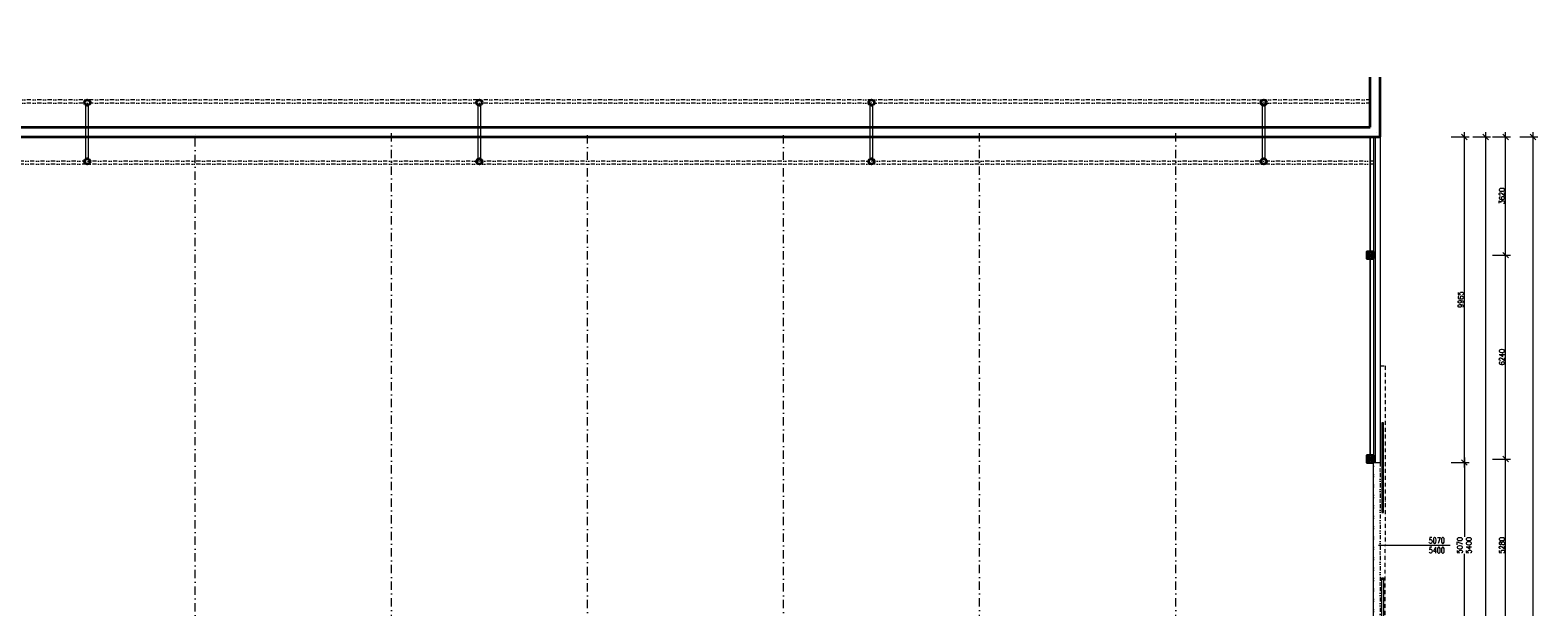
# Model space of a CAD drawing. Header units: millimetres. Extents: x -485339 to 350584, y -1189934 to 0.
# Tile 113 of 178: x -84934 to -38799, y -1007306 to -989655. Entities that reach past the tile are written whole.
import ezdxf

# ---------------------------------------------------------------- set-up
doc = ezdxf.new("R2010")
doc.units = ezdxf.units.MM
doc.header["$LTSCALE"] = 10
for name, pattern in [('ACAD_ISO12W100', [21, 12, -3, 0, -3, 0, -3]), ('DASHDOT', [25.4, 12.7, -6.35, 0, -6.35]), ('DĚLICÍ2', [15.875, 6.35, -3.175, 0, -3.175, 0, -3.175])]:
    doc.linetypes.add(name, pattern=pattern)
doc.layers.get('Defpoints').update_dxf_attribs({"color": 201})
for name, color, linetype, lineweight in [('St__otvory_dveře', 40, 'Continuous', 18), ('St_kóty', 132, 'Continuous', 18), ('St_lehký obvodový plášť', 152, 'Continuous', 18), ('St_popis_otvory', 40, 'Continuous', 18), ('St_sloupy_konstrukce haly', 5, 'Continuous', 35), ('St_sloupy_opláštění_půdorys', 25, 'Continuous', 35), ('St_čáry_nad', 250, 'DĚLICÍ2', 18), ('St_čáry_obrys', 5, 'Continuous', 35), ('St_čáry_osy', 250, 'DASHDOT', 18), ('St_čáry_plné', 250, 'Continuous', 18)]:
    doc.layers.add(name, color=color, linetype=linetype, lineweight=lineweight)
doc.layers.add('St_plocha_místn', color=140, linetype='Continuous', lineweight=18, plot=False)
doc.styles.get("Standard").update_dxf_attribs({"font": 'simplex.shx', "width": 0.8})
doc.dimstyles.new('stavebníM100', dxfattribs={"dimtxt": 165, "dimasz": 170, "dimexe": 150, "dimexo": 100, "dimgap": 30, "dimtad": 1, "dimdec": 0, "dimtxsty": 'Standard', "dimblk": 'OBLIQUE', "dimcen": -2.5, "dimdle": 150, "dimclrd": 256, "dimclre": 256, "dimclrt": 256, "dimadec": 4, "dimazin": 0, "dimtfac": 1, "dimtdec": 0, "dimtmove": 2, "dimatfit": 3, "dimldrblk": 'OBLIQUE', "dimfxl": 400, "dimfxlon": 1, "dimlwd": -1, "dimlwe": -1, "dimarcsym": 0})

# ---------------------------------------------------------------- blocks, each defined once
blk = doc.blocks.new('G$CD8A98CDB')
at = {"layer": 'St_sloupy_konstrukce haly', "color": 250, "lineweight": 18, "ltscale": 2}
for points in [[(-825, 0), (825, 0)], [(-825, -80), (825, -80)]]:
    blk.add_lwpolyline(points, dxfattribs=at)
at = {"layer": 'St_sloupy_konstrukce haly', "ltscale": 2}
for centre in [(-900, -40), (900, -40)]:
    blk.add_circle(centre, 85, dxfattribs=at)
blk = doc.blocks.new('G$C0F2906C7')
at = {"layer": 'St_sloupy_opláštění_půdorys', "ltscale": 2}
blk.add_lwpolyline([(-105, -105), (105, -105), (105, 105), (-105, 105)], close=True, dxfattribs=at)
for points in [[(-105, 105), (105, -105)], [(105, 105), (-105, -105)]]:
    blk.add_lwpolyline(points, dxfattribs=at)
blk = doc.blocks.new('G$C0EBC1439')
at = {"layer": 'St__otvory_dveře', "color": 0, "linetype": 'ACAD_ISO12W100'}
for points in [[(0, 5490), (150, 5490), (150, 0)], [(0, -5490), (150, -5490), (150, 0)]]:
    blk.add_lwpolyline(points, dxfattribs=at)
at = {"layer": 'St__otvory_dveře', "color": 0}
for points in [[(50, 1000), (100, 1000), (100, 3750), (50, 3750)], [(50, 3700), (100, 3700), (100, 3750), (50, 3750)], [(50, 1000), (100, 1000), (100, 1050), (50, 1050)], [(50, -1000), (100, -1000), (100, -3750), (50, -3750)], [(50, -1000), (100, -1000), (100, -1050), (50, -1050)], [(50, -3700), (100, -3700), (100, -3750), (50, -3750)]]:
    blk.add_lwpolyline(points, close=True, dxfattribs=at)
blk = doc.blocks.new('_OBLIQUE')
at = {"color": 0, "linetype": 'ByBlock'}
blk.add_line((-0.5, -0.5), (0.5, 0.5), dxfattribs=at)
blk = doc.blocks.new('*D5768')
at = {"layer": 'Defpoints', "color": 0}
for p in [(-43625, -1002888), (-41047, -1002888), (-43625, -1007958)]:
    blk.add_point(p, dxfattribs=at)
at = {"layer": 'St_kóty'}
for p, q in [((-41447, -1002888), (-40897, -1002888)), ((-41047, -1002738), (-41047, -1005160)), ((-41047, -1008108), (-41047, -1005685)), ((-41447, -1007958), (-40897, -1007958))]:
    blk.add_line(p, q, dxfattribs=at)
at = {"layer": 'St_kóty', "linetype": 'ByBlock', "xscale": 170, "yscale": 170, "zscale": 170}
for p, rotation in [((-41047, -1002888), 90), ((-41047, -1007958), 270)]:
    blk.add_blockref('_OBLIQUE', p, dxfattribs=dict(at, rotation=rotation))
at = {"layer": 'St_kóty', "insert": (-41047, -1005423), "char_height": 165, "attachment_point": 5, "rotation": 90}
blk.add_mtext('5070\\P5400', dxfattribs=at)
blk = doc.blocks.new('*D5769')
at = {"layer": 'Defpoints', "color": 0}
for p in [(-43625, -992923), (-41047, -992923), (-43625, -1002888)]:
    blk.add_point(p, dxfattribs=at)
at = {"layer": 'St_kóty'}
for p, q in [((-41047, -1003038), (-41047, -992773)), ((-41447, -992923), (-40897, -992923)), ((-41447, -1002888), (-40897, -1002888))]:
    blk.add_line(p, q, dxfattribs=at)
at = {"layer": 'St_kóty', "linetype": 'ByBlock', "xscale": 170, "yscale": 170, "zscale": 170}
for p, rotation in [((-41047, -992923), 90), ((-41047, -1002888), 270)]:
    blk.add_blockref('_OBLIQUE', p, dxfattribs=dict(at, rotation=rotation))
at = {"layer": 'St_kóty', "insert": (-41159, -997905), "char_height": 165, "attachment_point": 5, "rotation": 90}
blk.add_mtext('9965', dxfattribs=at)
blk = doc.blocks.new('*D5771')
at = {"layer": 'Defpoints', "color": 0}
for p in [(-43625, -992923), (-40393, -992923), (-59739, -1042046)]:
    blk.add_point(p, dxfattribs=at)
at = {"layer": 'St_kóty'}
for p, q in [((-40393, -1042196), (-40393, -992773)), ((-40793, -992923), (-40243, -992923)), ((-40793, -1042046), (-40243, -1042046))]:
    blk.add_line(p, q, dxfattribs=at)
at = {"layer": 'St_kóty', "linetype": 'ByBlock', "xscale": 170, "yscale": 170, "zscale": 170}
for p, rotation in [((-40393, -992923), 90), ((-40393, -1042046), 270)]:
    blk.add_blockref('_OBLIQUE', p, dxfattribs=dict(at, rotation=rotation))
at = {"layer": 'St_kóty', "insert": (-40506, -1017484), "char_height": 165, "attachment_point": 5, "rotation": 90}
blk.add_mtext('49123', dxfattribs=at)
blk = doc.blocks.new('*D5780')
at = {"layer": 'Defpoints', "color": 0}
for p in [(-43930, -1002783), (-39785, -1002783), (-43930, -1008063)]:
    blk.add_point(p, dxfattribs=at)
at = {"layer": 'St_kóty'}
for p, q in [((-40185, -1002783), (-39635, -1002783)), ((-39785, -1008213), (-39785, -1002633)), ((-40185, -1008063), (-39635, -1008063))]:
    blk.add_line(p, q, dxfattribs=at)
at = {"layer": 'St_kóty', "linetype": 'ByBlock', "xscale": 170, "yscale": 170, "zscale": 170}
for p, rotation in [((-39785, -1002783), 90), ((-39785, -1008063), 270)]:
    blk.add_blockref('_OBLIQUE', p, dxfattribs=dict(at, rotation=rotation))
at = {"layer": 'St_kóty', "insert": (-39898, -1005423), "char_height": 165, "attachment_point": 5, "rotation": 90}
blk.add_mtext('5280', dxfattribs=at)
blk = doc.blocks.new('*D5781')
at = {"layer": 'Defpoints', "color": 0}
for p in [(-43930, -996543), (-39785, -996543), (-43930, -1002783)]:
    blk.add_point(p, dxfattribs=at)
at = {"layer": 'St_kóty'}
for p, q in [((-39785, -1002933), (-39785, -996393)), ((-40185, -996543), (-39635, -996543)), ((-40185, -1002783), (-39635, -1002783))]:
    blk.add_line(p, q, dxfattribs=at)
at = {"layer": 'St_kóty', "linetype": 'ByBlock', "xscale": 170, "yscale": 170, "zscale": 170}
for p, rotation in [((-39785, -996543), 90), ((-39785, -1002783), 270)]:
    blk.add_blockref('_OBLIQUE', p, dxfattribs=dict(at, rotation=rotation))
at = {"layer": 'St_kóty', "insert": (-39898, -999663), "char_height": 165, "attachment_point": 5, "rotation": 90}
blk.add_mtext('6240', dxfattribs=at)
blk = doc.blocks.new('*D5782')
at = {"layer": 'Defpoints', "color": 0}
for p in [(-43625, -992923), (-39785, -992923), (-43930, -996543)]:
    blk.add_point(p, dxfattribs=at)
at = {"layer": 'St_kóty'}
for p, q in [((-39785, -996693), (-39785, -992773)), ((-40185, -992923), (-39635, -992923)), ((-40185, -996543), (-39635, -996543))]:
    blk.add_line(p, q, dxfattribs=at)
at = {"layer": 'St_kóty', "linetype": 'ByBlock', "xscale": 170, "yscale": 170, "zscale": 170}
for p, rotation in [((-39785, -992923), 90), ((-39785, -996543), 270)]:
    blk.add_blockref('_OBLIQUE', p, dxfattribs=dict(at, rotation=rotation))
at = {"layer": 'St_kóty', "insert": (-39898, -994733), "char_height": 165, "attachment_point": 5, "rotation": 90}
blk.add_mtext('3620', dxfattribs=at)
blk = doc.blocks.new('*D5783')
at = {"layer": 'Defpoints', "color": 0}
for p in [(-43625, -992923), (-59725, -1060478), (-38949, -1060478)]:
    blk.add_point(p, dxfattribs=at)
at = {"layer": 'St_kóty'}
for p, q in [((-38949, -992773), (-38949, -1060628)), ((-39349, -992923), (-38799, -992923)), ((-39349, -1060478), (-38799, -1060478))]:
    blk.add_line(p, q, dxfattribs=at)
at = {"layer": 'St_kóty', "linetype": 'ByBlock', "xscale": 170, "yscale": 170, "zscale": 170}
for p, rotation in [((-38949, -992923), 90), ((-38949, -1060478), 270)]:
    blk.add_blockref('_OBLIQUE', p, dxfattribs=dict(at, rotation=rotation))
at = {"layer": 'St_kóty', "insert": (-39061, -1026700), "char_height": 165, "attachment_point": 5, "rotation": 90}
blk.add_mtext('67555', dxfattribs=at)
blk = doc.blocks.new('*D7830')
at = {"layer": 'Defpoints', "color": 0}
for p in [(-70505, 0), (-71855, -1049224), (-70505, -1049224)]:
    blk.add_point(p, dxfattribs=at)
at = {"layer": 'St_kóty'}
for p, q in [((-71855, -1049124), (-71855, -1049074)), ((-70505, -1048824), (-70505, -1049374)), ((-72005, -1049224), (-70355, -1049224))]:
    blk.add_line(p, q, dxfattribs=at)
at = {"layer": 'St_kóty', "linetype": 'ByBlock', "xscale": 170, "yscale": 170, "zscale": 170, "rotation": 180}
blk.add_blockref('_OBLIQUE', (-71855, -1049224), dxfattribs=at)
at = {"layer": 'St_kóty', "linetype": 'ByBlock', "xscale": 170, "yscale": 170, "zscale": 170}
blk.add_blockref('_OBLIQUE', (-70505, -1049224), dxfattribs=at)
at = {"layer": 'St_kóty', "insert": (-71180, -1049112), "char_height": 165, "attachment_point": 5}
blk.add_mtext('1350', dxfattribs=at)

msp = doc.modelspace()

# ---------------------------------------------------------------- linework, layer by layer
at = {"layer": 'St_lehký obvodový plášť', "ltscale": 2}
for points in [[(-43825.2, -992922.8), (-43825.2, -1002887.6)], [(-43775.2, -992922.8), (-43775.2, -1002887.6)]]:
    msp.add_lwpolyline(points, dxfattribs=at)
at = {"layer": 'St_plocha_místn'}
msp.add_lwpolyline([(-43825.2, -1007957.6), (-43825.2, -1002887.6), (-44035.2, -1002887.6), (-44035.2, -1002677.6), (-43925.2, -1002677.6), (-43925.2, -996647.6), (-44035.2, -996647.6), (-44035.2, -996437.6), (-43925.2, -996437.6), (-43925.2, -992922.8), (-140154.9, -992922.8)], dxfattribs=at)
at = {"layer": 'St_popis_otvory'}
msp.add_lwpolyline([(-43675.2, -1005422.6), (-41484.6, -1005422.6)], dxfattribs=at)
at = {"layer": 'St_čáry_nad', "ltscale": 2}
for points in [[(-43925.2, -991788.1), (-139882.7, -991788.1)], [(-43925.2, -991888.1), (-139882.7, -991888.1)], [(-43825.2, -993660.1), (-139882.7, -993660.1)], [(-43825.2, -993760.1), (-139882.7, -993760.1)], [(-43825.2, -1007957.6), (-43825.2, -1002887.6)], [(-43625.1, -1002887.6), (-43625.2, -1007957.6)]]:
    msp.add_lwpolyline(points, dxfattribs=at)
at = {"layer": 'St_čáry_obrys', "ltscale": 2}
for points in [[(-43925.2, -992622.8), (-43925.2, -991098.6)], [(-43625.2, -992922.8), (-43625.2, -991098.6)], [(-140154.9, -992622.8), (-43925.2, -992622.8)], [(-140454.9, -992922.8), (-43625.2, -992922.8)]]:
    msp.add_lwpolyline(points, dxfattribs=at)
at = {"layer": 'St_čáry_osy', "ltscale": 2}
for points in [[(-79879.9, -1059777.6), (-79879.9, -992785.6)], [(-73879.9, -1041843.2), (-73879.9, -992785.6)], [(-67879.9, -1040882.6), (-67879.9, -992785.6)], [(-61879.9, -1040882.6), (-61879.9, -992785.6)], [(-55879.9, -1041843.2), (-55879.9, -992785.6)], [(-49879.9, -1041843.2), (-49879.9, -992785.6)]]:
    msp.add_lwpolyline(points, dxfattribs=at)
at = {"layer": 'St_čáry_plné', "ltscale": 2}
for points in [[(-43725.2, -992772.8), (-43725.1, -992772.8)], [(-43925.2, -992922.8), (-43925.2, -996437.6)], [(-43625.2, -992922.8), (-43625.2, -1002887.6)], [(-43925.2, -996647.6), (-43925.2, -1002677.6)], [(-43825.2, -1002887.6), (-43625.1, -1002887.6)]]:
    msp.add_lwpolyline(points, dxfattribs=at)

# ---------------------------------------------------------------- block references
at = {"layer": 'St__otvory_dveře'}
msp.add_blockref('G$C0EBC1439', (-43625.2, -1005422.6), dxfattribs=at)
at = {"layer": 'St_sloupy_konstrukce haly', "ltscale": 2, "rotation": 90}
for p in [(-83227.7, -992773.1), (-71227.7, -992773.1), (-59227.7, -992773.1), (-47227.7, -992773.1)]:
    msp.add_blockref('G$CD8A98CDB', p, dxfattribs=at)
at = {"layer": 'St_sloupy_opláštění_půdorys', "ltscale": 2, "rotation": 90}
for p in [(-43930.2, -996542.6), (-43930.2, -1002782.6)]:
    msp.add_blockref('G$C0F2906C7', p, dxfattribs=at)

# ---------------------------------------------------------------- texts
at = {"layer": 'St_popis_otvory', "insert": (-41891.1, -1005422.6), "char_height": 180, "width": 1342.526, "attachment_point": 5}
msp.add_mtext('5070\\P5400', dxfattribs=at)

# ---------------------------------------------------------------- dimensions: what is measured, and where the dimension line sits
at = {"layer": 'St_kóty'}
dim = msp.add_linear_dim(base=(-70504.9, -1049224.1), p1=(-71854.9, -1049224.1), p2=(-70504.9, 0), dimstyle='stavebníM100', override={"dimtxsty": 'Standard', "dimldrblk": 'OBLIQUE'}, dxfattribs=at)
dim.commit()
dim.dimension.update_dxf_attribs({"geometry": '*D7830', "text_midpoint": (-71179.9, -1049111.6)})
for base, p1, p2, picture, middle in [((-40393.4, -992922.8), (-59739.4, -1042045.8), (-43625.2, -992922.8), '*D5771', (-40505.9, -1017484.3)), ((-38948.9, -1060477.6), (-43625.2, -992922.8), (-59724.9, -1060477.6), '*D5783', (-39061.4, -1026700.2)), ((-39785.1, -992922.8), (-43930.2, -996542.6), (-43625.2, -992922.8), '*D5782', (-39897.6, -994732.7)), ((-41046.9, -992922.8), (-43625.2, -1002887.6), (-43625.2, -992922.8), '*D5769', (-41159.4, -997905.2)), ((-39785.1, -996542.6), (-43930.2, -1002782.6), (-43930.2, -996542.6), '*D5781', (-39897.6, -999662.6)), ((-39785.1, -1002782.6), (-43930.2, -1008062.6), (-43930.2, -1002782.6), '*D5780', (-39897.6, -1005422.6))]:
    dim = msp.add_linear_dim(base=base, p1=p1, p2=p2, angle=90, dimstyle='stavebníM100', dxfattribs=at)
    dim.commit()
    dim.dimension.update_dxf_attribs({"geometry": picture, "text_midpoint": middle})
dim = msp.add_linear_dim(base=(-41046.9, -1002887.6), p1=(-43625.2, -1007957.6), p2=(-43625.2, -1002887.6), angle=90, text='<>\\P5400', dimstyle='stavebníM100', override={"dimtxsty": 'Standard'}, dxfattribs=at)
dim.commit()
dim.dimension.update_dxf_attribs({"geometry": '*D5768', "text_midpoint": (-41046.9, -1005422.6), "dimtype": 160})

doc.saveas('drawing.dxf')
